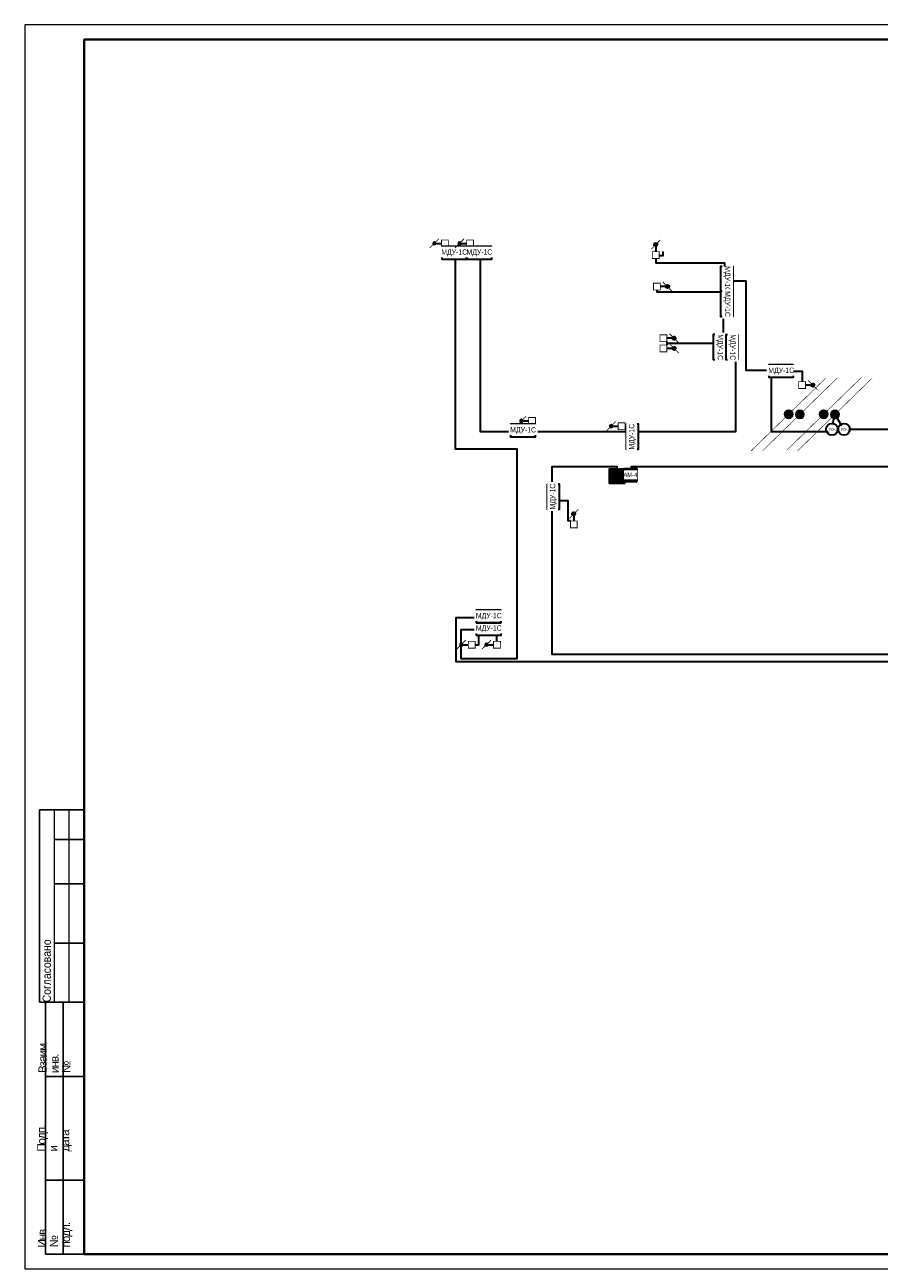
# Model space of a CAD drawing. Header units: millimetres. Extents: x -195178 to 1761886, y 140622 to 301105.
# Tile 54 of 131: x 440699 to 469536, y 224498 to 266305. Entities that reach past the tile are written whole.
import ezdxf
from ezdxf.enums import TextEntityAlignment as Align

# ---------------------------------------------------------------- set-up
doc = ezdxf.new("R2010")
doc.units = ezdxf.units.MM
doc.set_wipeout_variables(frame=1)
for name, color, linetype, lineweight in [('_АПС_Оборудование', 1, 'Continuous', 30), ('format-line3', 7, 'Continuous', 13), ('RC-Извещатели_пожарные', 1, 'Continuous', 30), ('Воздуховоды', 7, 'Continuous', 18), ('Рамка', 7, 'Continuous', 18), ('СС-011-ПОЖ-СИГНАЛИЗАЦИЯ', 1, 'Continuous', 30), ('УГО АПС и АПЗ$0$_АПС_Оборудование', 1, 'Continuous', 30), ('УГО АПС и АПЗ$0$СС-011-ПОЖ-СИГНАЛИЗАЦИЯ', 1, 'Continuous', 30)]:
    doc.layers.add(name, color=color, linetype=linetype, lineweight=lineweight)
for name, color, linetype in [('EI_HATCH_GALV', 7, 'Continuous'), ('АПС', 5, 'Continuous'), ('АПС_Оборудование', 1, 'Continuous'), ('формат', 250, 'Continuous')]:
    doc.layers.add(name, color=color, linetype=linetype)
doc.styles.add('Arial', font='arial.ttf', dxfattribs={"width": 0.9, "height": 700})
doc.styles.add('Arial Narrow', font='ARIALN.TTF', dxfattribs={"width": 0.9, "height": 600})
doc.styles.add('CP.Text', font='arial.ttf')

# ---------------------------------------------------------------- blocks, each defined once
blk = doc.blocks.new('*U29')
for p, q in [((-574, 155), (-589, 155)), ((-589, 90), (-589, 155)), ((-574, 145), (-584, 145)), ((-574, 130), (-584, 130)), ((-574, 110), (-584, 110)), ((-587, 90), (-589, 90)), ((-587, 5), (-587, 90)), ((-574, 90), (-587, 90)), ((-581, 5), (-581, 90)), ((-574, 65), (-587, 65)), ((-574, 30), (-587, 30)), ((-574, 5), (-587, 5))]:
    blk.add_line(p, q)
at = {"color": 0, "lineweight": 0}
blk.add_lwpolyline([(-594, 0), (0, 0), (0, 420), (-594, 420)], close=True, dxfattribs=at)
at = {"lineweight": 40}
blk.add_lwpolyline([(-574, 5), (-5, 5), (-5, 415), (-574, 415)], close=True, dxfattribs=at)
at = {"layer": 'format-line3', "linetype": 'ByBlock'}
for p, q in [((-584, 90), (-584, 155)), ((-579, 90), (-579, 155))]:
    blk.add_line(p, q, dxfattribs=at)
at = {"char_height": 2.8, "width": 0.2, "attachment_point": 4, "rotation": 90, "line_spacing_factor": 0.857143, "style": 'Arial'}
for s, insert in [('{\\W0.45993; }Согласовано', (-586.58, 90)), ('{\\W0.62543;\\T0.75; \\W1;Взаим. инв. №}', (-584, 66.14)), ('{\\W0.5838;\\T0.8; \\W1;Подп. и дата}', (-584, 39.63)), ('{\\W0.5838;\\T0.8; \\W1;Инв. № подл.}', (-583.77, 7.25))]:
    blk.add_mtext(s, dxfattribs=dict(at, insert=insert))
at = {"style": 'Arial', "width": 0.9, "flags": 8}
blk.add_attdef('FORMAT', (-36.87, 1.26), '', height=2.8, dxfattribs=at)
blk = doc.blocks.new('озк_пр')
at = {"layer": 'УГО АПС и АПЗ$0$_АПС_Оборудование', "ltscale": 200}
h = blk.add_hatch(color=1, dxfattribs=at)
h.dxf.hatch_style = 1
h.paths.add_polyline_path([(468761, -41723, 1), (468650, -41723, 1)])
at = {"color": 1, "const_width": 29.5}
blk.add_lwpolyline([(468549, -41567), (468666, -41684)], dxfattribs=at)
at = {"layer": 'УГО АПС и АПЗ$0$_АПС_Оборудование', "color": 1, "lineweight": 35, "ltscale": 200}
blk.add_line((468636, -41723), (468463, -41723), dxfattribs=at)
at = {"layer": 'УГО АПС и АПЗ$0$_АПС_Оборудование', "color": 1, "const_width": 29.5}
blk.add_lwpolyline([(468233, -41839), (468463, -41839), (468463, -41608), (468232, -41608)], close=True, dxfattribs=at)
blk.add_lwpolyline([(468745, -41762), (468862, -41880)], dxfattribs=at)
at = {"layer": 'УГО АПС и АПЗ$0$_АПС_Оборудование', "color": 1}
blk.add_circle((468706, -41723), 55.4, dxfattribs=at)
blk = doc.blocks.new('пд_выт')
at = {"layer": 'Воздуховоды', "true_color": 0xcd6928}
h = blk.add_hatch(color=32, dxfattribs=at)
h.dxf.hatch_style = 1
h.paths.add_polyline_path([(468770, -40558, 1), (468659, -40558, 1)])
at = {"layer": 'Воздуховоды', "color": 32, "lineweight": 30, "true_color": 0xcd6928}
blk.add_line((468645, -40558), (468472, -40558), dxfattribs=at)
at = {"layer": 'Воздуховоды', "color": 32, "true_color": 0xcd6928, "const_width": 29.5}
blk.add_lwpolyline([(468242, -40674), (468472, -40673), (468472, -40443), (468241, -40443)], close=True, dxfattribs=at)
for points in [[(468558, -40401), (468675, -40519)], [(468754, -40597), (468871, -40714)]]:
    blk.add_lwpolyline(points, dxfattribs=at)
at = {"layer": 'Воздуховоды', "color": 32, "true_color": 0xcd6928}
blk.add_circle((468715, -40558), 55.4, dxfattribs=at)
blk = doc.blocks.new('пд_пр')
at = {"layer": 'Воздуховоды', "true_color": 0x008800}
h = blk.add_hatch(color=96, dxfattribs=at)
h.dxf.hatch_style = 1
h.paths.add_polyline_path([(468765, -40912, 1), (468654, -40912, 1)])
at = {"layer": 'Воздуховоды', "color": 96, "lineweight": 30, "true_color": 0x008800}
blk.add_line((468640, -40912), (468467, -40912), dxfattribs=at)
at = {"layer": 'Воздуховоды', "color": 96, "true_color": 0x008800, "const_width": 29.5}
blk.add_lwpolyline([(468237, -41028), (468468, -41028), (468467, -40797), (468237, -40797)], close=True, dxfattribs=at)
for points in [[(468553, -40755), (468671, -40873)], [(468749, -40951), (468867, -41069)]]:
    blk.add_lwpolyline(points, dxfattribs=at)
at = {"layer": 'Воздуховоды', "color": 96, "true_color": 0x008800}
blk.add_circle((468710, -40912), 55.4, dxfattribs=at)
blk = doc.blocks.new('озк_выт')
at = {"layer": 'УГО АПС и АПЗ$0$_АПС_Оборудование', "ltscale": 200}
h = blk.add_hatch(color=5, dxfattribs=at)
h.dxf.hatch_style = 1
h.paths.add_polyline_path([(468756, -41333, 1), (468645, -41333, 1)])
at = {"color": 5, "const_width": 29.5}
blk.add_lwpolyline([(468544, -41177), (468661, -41294)], dxfattribs=at)
at = {"layer": 'УГО АПС и АПЗ$0$_АПС_Оборудование', "color": 5, "lineweight": 35, "ltscale": 200}
blk.add_line((468631, -41333), (468458, -41334), dxfattribs=at)
at = {"layer": 'УГО АПС и АПЗ$0$_АПС_Оборудование', "color": 5, "const_width": 29.5}
blk.add_lwpolyline([(468227, -41449), (468458, -41449), (468458, -41218), (468227, -41218)], close=True, dxfattribs=at)
blk.add_lwpolyline([(468740, -41373), (468857, -41490)], dxfattribs=at)
at = {"layer": 'УГО АПС и АПЗ$0$_АПС_Оборудование', "color": 5}
blk.add_circle((468700, -41333), 55.4, dxfattribs=at)
blk = doc.blocks.new('УДП')
at = {"color": 30}
blk.add_wipeout([(324223, -148669), (324222, -149169), (323722, -149169), (323723, -148669)], dxfattribs=at).dxf.layer = 'RC-Извещатели_пожарные'
blk.add_wipeout([(323722, -149169), (323723, -148669), (324223, -148669), (324222, -149169)], dxfattribs=at).dxf.layer = 'RC-Извещатели_пожарные'
at = {"layer": 'EI_HATCH_GALV', "lineweight": 30, "true_color": 0xffffff}
h = blk.add_hatch(color=7, dxfattribs=at)
h.dxf.hatch_style = 1
h.paths.add_polyline_path([(324223, -148669), (324222, -149169), (323722, -149169), (323723, -148669)])
at = {"layer": 'RC-Извещатели_пожарные', "color": 30, "ltscale": 30}
blk.add_lwpolyline([(324223, -148669), (324222, -149169), (323722, -149169), (323723, -148669)], close=True, dxfattribs=at)
at = {"layer": 'RC-Извещатели_пожарные', "color": 30, "ltscale": 30, "const_width": 37.5}
blk.add_lwpolyline([(323823, -148769, 1), (324123, -148769, 1)], format="xyb", dxfattribs=at)
blk.add_lwpolyline([(323972, -148919), (323972, -149069)], dxfattribs=at)
at = {"color": 30, "lineweight": 30, "style": 'Arial Narrow', "width": 0.9}
blk.add_text('ДУ', height=100, dxfattribs=at).set_placement((323814, -149078), align=Align.MIDDLE_CENTER)
blk = doc.blocks.new('_МДУ')
at = {"color": 1}
blk.add_wipeout([(-350, 175), (350, 175), (350, -175), (-350, -175)], dxfattribs=at)
at = {"layer": 'АПС', "color": 1, "lineweight": 30, "ltscale": 200}
blk.add_lwpolyline([(350, 175), (-350, 175), (-350, -175), (350, -175)], close=True, dxfattribs=at)
at = {"layer": 'АПС', "color": 0, "lineweight": 30, "ltscale": 200, "insert": (3, 0), "char_height": 150, "width": 668.29, "attachment_point": 5, "style": 'Arial Narrow', "bg_fill": 2}
blk.add_mtext('МДУ-1C', dxfattribs=at)
blk = doc.blocks.new('ам-4')
blk.add_wipeout([(-197, 213), (223, 213), (223, -207), (-197, -207)]).dxf.layer = 'АПС_Оборудование'
at = {"layer": 'EI_HATCH_GALV', "lineweight": 30, "true_color": 0xffffff}
h = blk.add_hatch(color=7, dxfattribs=at)
h.dxf.hatch_style = 1
h.paths.add_polyline_path([(223, -207), (-197, -207), (-197, 213), (223, 213)])
at = {"layer": '_АПС_Оборудование', "lineweight": 40, "ltscale": 100}
blk.add_lwpolyline([(223, -207), (-197, -207), (-197, 213), (223, 213)], close=True, dxfattribs=at)
at = {"layer": '_АПС_Оборудование', "ltscale": 100, "insert": (15, 13), "char_height": 150.98, "attachment_point": 5, "style": 'Arial Narrow', "bg_fill": 2}
blk.add_mtext_dynamic_manual_height_columns('\\pxi-0.17961;АМ-4', width=300, gutter_width=144375, heights=[0], dxfattribs=at)
blk = doc.blocks.new('*U83')
h = blk.add_hatch(color=256)
edge = h.paths.add_edge_path()
edge.add_arc((0, 0), 38.7, 0, 360)
for points in [[(348, 348, 0, 50, 0), (206, 206, 5, 5, 0), (0, 0, 5, 5, 0)], [(0, 0, 0, 50, 0), (-141, -141, 5, 5, 0), (-348, -348, 5, 5, 0)]]:
    blk.add_lwpolyline(points, format="xyseb")
blk.add_circle((0, 0), 38.7)
blk = doc.blocks.new('*U80')
h = blk.add_hatch(color=256)
edge = h.paths.add_edge_path()
edge.add_arc((0, 0), 38.7, 0, 360)
for points in [[(0, 0, 0, 50, 0), (141, 141, 5, 5, 0), (348, 348, 5, 5, 0)], [(-348, -348, 0, 50, 0), (-206, -206, 5, 5, 0), (0, 0, 5, 5, 0)]]:
    blk.add_lwpolyline(points, format="xyseb")
blk.add_circle((0, 0), 38.7)
blk = doc.blocks.new('ИЗ-1')
blk.add_wipeout([(469979, -66893), (470179, -67093), (470379, -66893), (470179, -66693)])
blk.add_circle((470179, -66893), 200)
at = {"layer": 'УГО АПС и АПЗ$0$СС-011-ПОЖ-СИГНАЛИЗАЦИЯ', "color": 1, "style": 'CP.Text', "width": 0.8}
blk.add_text('ИЗ-1', height=90, dxfattribs=at).set_placement((470079, -66939))

msp = doc.modelspace()

# ---------------------------------------------------------------- linework, layer by layer
at = {"layer": 'Рамка'}
msp.add_lwpolyline([(442699, 224805), (499599, 224805), (499599, 265805), (442699, 265805)], close=True, dxfattribs=at)
at = {"layer": 'СС-011-ПОЖ-СИГНАЛИЗАЦИЯ', "color": 1, "lineweight": 30}
for points in [[(472036, 244800), (457314, 244800), (455253, 244800), (455253, 246296), (456160, 246296), (456160, 245879), (455420, 245879), (455420, 244907), (457314, 244907), (457314, 251973), (455240, 251973), (455240, 258549), (456066, 258549), (456066, 252572), (464701, 252572), (464701, 255356), (464280, 255356), (464280, 257656), (465037, 257656), (465037, 254648), (465890, 254648), (465890, 252572), (467916, 252572), (468040, 253150)], [(468040, 253150), (468347, 252650), (471976, 252650)], [(470091, 251387), (461161, 251387), (461161, 251084), (460695, 251084), (460695, 251387), (458482, 251387), (458482, 245061), (472036, 245061)]]:
    msp.add_lwpolyline(points, dxfattribs=at)
at = {"layer": 'СС-011-ПОЖ-СИГНАЛИЗАЦИЯ', "color": 30, "lineweight": 30, "ltscale": 100, "true_color": 0xf26722}
msp.add_lwpolyline([(462132, 258512), (462243, 258512), (462243, 258650)], dxfattribs=at)
at = {"layer": 'СС-011-ПОЖ-СИГНАЛИЗАЦИЯ', "color": 30, "lineweight": 30, "ltscale": 100}
msp.add_lwpolyline([(462370, 255607), (462370, 255495)], dxfattribs=at)

# ---------------------------------------------------------------- block references
at = {"layer": 'СС-011-ПОЖ-СИГНАЛИЗАЦИЯ', "lineweight": 30, "xscale": -1}
for name, p in [('пд_выт', (923236, 299484)), ('пд_выт', (926175, 293490)), ('пд_пр', (929196, 293663)), ('пд_выт', (924142, 285936)), ('пд_выт', (924992, 285936))]:
    msp.add_blockref(name, p, dxfattribs=at)
at = {"layer": 'СС-011-ПОЖ-СИГНАЛИЗАЦИЯ', "lineweight": 30, "rotation": 90}
for p in [(420272, -209818), (417506, -218909)]:
    msp.add_blockref('озк_пр', p, dxfattribs=at)
at = {"layer": 'СС-011-ПОЖ-СИГНАЛИЗАЦИЯ', "lineweight": 30}
for p in [(-6308, 298799), (-6089, 297056), (-6089, 296714), (-1409, 295476)]:
    msp.add_blockref('озк_выт', p, dxfattribs=at)
at = {"layer": 'формат', "xscale": 100, "yscale": 100, "zscale": 100}
msp.add_blockref('*U29', (500099, 224305), dxfattribs=at)

# ---------------------------------------------------------------- next in the draw order: block references
at = {"layer": '_АПС_Оборудование', "color": 0, "lineweight": 30, "xscale": 1.2, "yscale": 1.2, "zscale": 1.2}
for p in [(455189, 258607), (466225, 254616), (457514, 252607), (456356, 245915)]:
    msp.add_blockref('_МДУ', p, dxfattribs=at)
for p, rotation in [((464394, 257721), 270), ((464146, 255424), 270), ((461206, 252397), 90), ((458537, 250374), 90)]:
    msp.add_blockref('_МДУ', p, dxfattribs=dict(at, rotation=rotation))
at = {"layer": 'СС-011-ПОЖ-СИГНАЛИЗАЦИЯ', "lineweight": 30}
msp.add_blockref('УДП', (136713, 399986), dxfattribs=at)

# ---------------------------------------------------------------- next in the draw order: linework, layer by layer
at = {"layer": 'СС-011-ПОЖ-СИГНАЛИЗАЦИЯ', "color": 30, "lineweight": 30, "ltscale": 100}
for points in [[(461995, 258414), (461995, 258266), (464315, 258266), (464315, 258141)], [(462370, 255551), (463934, 255551)], [(466645, 254611), (466936, 254611), (466936, 254257)], [(459114, 249554), (459039, 249554), (459039, 250234), (458747, 250234)], [(455901, 245378), (456028, 245378), (456028, 245705)], [(456635, 245494), (456635, 245705)]]:
    msp.add_lwpolyline(points, dxfattribs=at)

# ---------------------------------------------------------------- next in the draw order: block references
at = {"xscale": 3.600000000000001, "yscale": 3.600000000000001, "zscale": 3.600000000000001, "rotation": 359.2880171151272}
for name, p in [('*U83', (466481, 253158)), ('*U80', (466857, 253150)), ('*U80', (467663, 253158)), ('*U83', (468040, 253150))]:
    msp.add_blockref(name, p, dxfattribs=at)
at = {"layer": '_АПС_Оборудование', "color": 0, "lineweight": 30, "xscale": 1.2, "yscale": 1.2, "zscale": 1.2, "rotation": 270}
for p in [(464394, 256881), (464570, 255423)]:
    msp.add_blockref('_МДУ', p, dxfattribs=at)
at = {"layer": '_АПС_Оборудование'}
msp.add_blockref('ам-4', (461136, 251099), dxfattribs=at)
at = {"layer": '_АПС_Оборудование', "color": 0, "lineweight": 30, "xscale": 1.2, "yscale": 1.2, "zscale": 1.2}
msp.add_blockref('_МДУ', (456356, 246335), dxfattribs=at)
at = {"layer": 'СС-011-ПОЖ-СИГНАЛИЗАЦИЯ', "lineweight": 30, "xscale": -1}
msp.add_blockref('пд_выт', (924086, 299484), dxfattribs=at)

# ---------------------------------------------------------------- next in the draw order: linework, layer by layer
at = {"layer": 'СС-011-ПОЖ-СИГНАЛИЗАЦИЯ', "color": 30, "lineweight": 30, "ltscale": 100}
msp.add_lwpolyline([(462034, 257350), (462034, 257284), (464184, 257284)], dxfattribs=at)

# ---------------------------------------------------------------- next in the draw order: block references
at = {"layer": '_АПС_Оборудование', "color": 0, "lineweight": 30, "xscale": 1.2, "yscale": 1.2, "zscale": 1.2}
msp.add_blockref('_МДУ', (456039, 258607), dxfattribs=at)
at = {"layer": 'RC-Извещатели_пожарные', "lineweight": 30}
msp.add_blockref('ИЗ-1', (-1832, 319542), dxfattribs=at)

# ---------------------------------------------------------------- next in the draw order: block references
msp.add_blockref('ИЗ-1', (-2237, 319542), dxfattribs=at)

doc.saveas('drawing.dxf')
